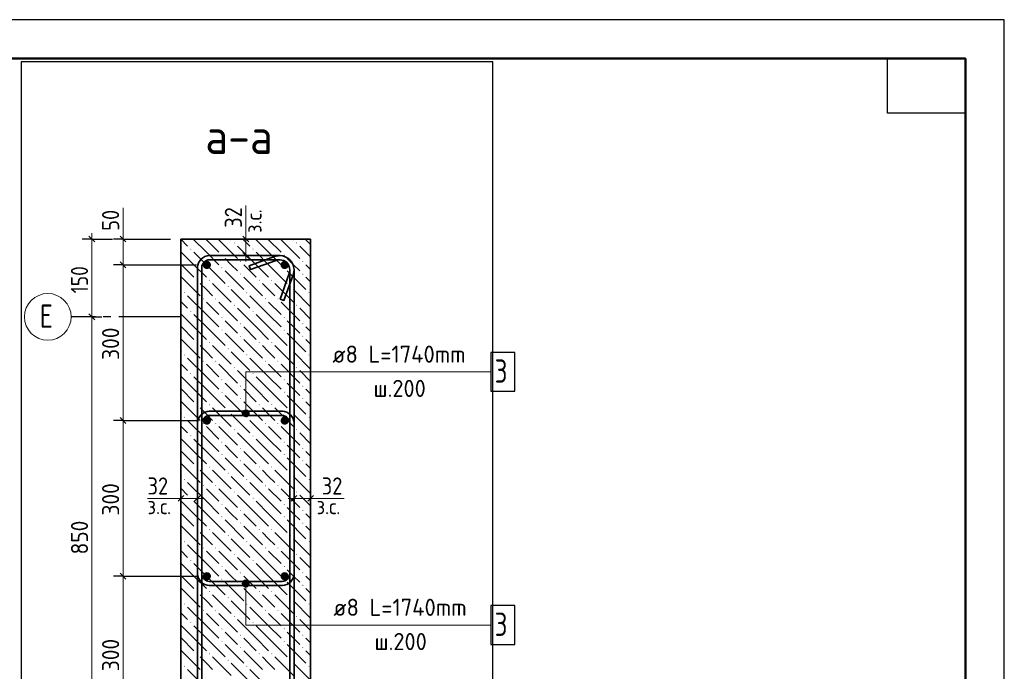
# Model space of a CAD drawing. Header units: millimetres. Extents: x 0 to 42000, y 0 to 29700.
# Tile 17 of 17: x 29348 to 42000, y 21328 to 29700. Entities that reach past the tile are written whole.
import ezdxf

# ---------------------------------------------------------------- set-up
doc = ezdxf.new("R2010")
doc.units = ezdxf.units.MM
doc.linetypes.add('______2', pattern=[270, 200, -70])
doc.linetypes.add('______5', pattern=[1100, 800, -100, 100, -100])
for name, color, linetype, lineweight in [('S1 Продольная арматура', 52, 'Continuous', 25), ('Standard', 7, 'Continuous', 25), ('Заголовок чертежа', 7, 'Continuous', 25), ('Оси', 7, '______5', 13), ('Позиционная метка линия выноска', 7, 'Continuous', 13), ('Размерная выноска', 7, 'Continuous', 13), ('Хомут', 52, 'Continuous', 25)]:
    doc.layers.add(name, color=color, linetype=linetype, lineweight=lineweight)
doc.layers.add('ЖБ Пилон', color=7, linetype='______2', lineweight=13, true_color=0xa0a0a0)
doc.styles.add('ISOCPEUR', font='txt')

msp = doc.modelspace()

# ---------------------------------------------------------------- hatches: boundary and pattern name
at = {"layer": 'S1 Продольная арматура', "linetype": 'Continuous', "lineweight": 18, "transparency": 33554687}
for points in [[(31806, 26549), (31802, 26569), (31791, 26587), (31773, 26598), (31753, 26602), (31732, 26598), (31715, 26587), (31704, 26569), (31699, 26549), (31704, 26529), (31715, 26511), (31732, 26500), (31753, 26496), (31773, 26500), (31791, 26511), (31802, 26529)], [(32806, 26549), (32802, 26569), (32791, 26587), (32773, 26598), (32753, 26602), (32732, 26598), (32715, 26587), (32704, 26569), (32699, 26549), (32704, 26529), (32715, 26511), (32732, 26500), (32753, 26496), (32773, 26500), (32791, 26511), (32802, 26529)], [(31806, 24549), (31802, 24569), (31791, 24587), (31773, 24598), (31753, 24602), (31732, 24598), (31715, 24587), (31704, 24569), (31699, 24549), (31704, 24529), (31715, 24511), (31732, 24500), (31753, 24496), (31773, 24500), (31791, 24511), (31802, 24529)], [(32806, 24549), (32802, 24569), (32791, 24587), (32773, 24598), (32753, 24602), (32732, 24598), (32715, 24587), (32704, 24569), (32699, 24549), (32704, 24529), (32715, 24511), (32732, 24500), (32753, 24496), (32773, 24500), (32791, 24511), (32802, 24529)], [(31806, 22549), (31802, 22569), (31791, 22587), (31773, 22598), (31753, 22602), (31732, 22598), (31715, 22587), (31704, 22569), (31699, 22549), (31704, 22529), (31715, 22511), (31732, 22500), (31753, 22496), (31773, 22500), (31791, 22511), (31802, 22529)], [(32806, 22549), (32802, 22569), (32791, 22587), (32773, 22598), (32753, 22602), (32732, 22598), (32715, 22587), (32704, 22569), (32699, 22549), (32704, 22529), (32715, 22511), (32732, 22500), (32753, 22496), (32773, 22500), (32791, 22511), (32802, 22529)]]:
    msp.add_hatch(color=7, dxfattribs=at).paths.add_polyline_path(points)
at = {"layer": 'ЖБ Пилон', "linetype": 'Continuous', "lineweight": 18, "transparency": 33554687}
for points in [[(32100, 26832), (32106, 26839), (32113, 26832), (32106, 26826)], [(32900, 26832), (32906, 26839), (32913, 26832), (32906, 26826)], [(31540, 26752), (31546, 26759), (31553, 26752), (31546, 26746)], [(32340, 26752), (32346, 26759), (32353, 26752), (32346, 26746)], [(31940, 26672), (31946, 26679), (31953, 26672), (31946, 26666)], [(32180, 26592), (32186, 26599), (32193, 26592), (32186, 26586)], [(32740, 26672), (32746, 26679), (32753, 26672), (32746, 26666)], [(32980, 26592), (32986, 26599), (32993, 26592), (32986, 26586)], [(31940, 26512), (31946, 26519), (31953, 26512), (31946, 26506)], [(32740, 26512), (32746, 26519), (32753, 26512), (32746, 26506)], [(31620, 26352), (31626, 26359), (31633, 26352), (31626, 26346)], [(31780, 26352), (31786, 26359), (31793, 26352), (31786, 26346)], [(32180, 26432), (32186, 26439), (32193, 26432), (32186, 26426)], [(32420, 26352), (32426, 26359), (32433, 26352), (32426, 26346)], [(32580, 26352), (32586, 26359), (32593, 26352), (32586, 26346)], [(32980, 26432), (32986, 26439), (32993, 26432), (32986, 26426)], [(31460, 26192), (31466, 26199), (31473, 26192), (31466, 26186)], [(32020, 26272), (32026, 26279), (32033, 26272), (32026, 26266)], [(32260, 26192), (32266, 26199), (32273, 26192), (32266, 26186)], [(32820, 26272), (32826, 26279), (32833, 26272), (32826, 26266)], [(33060, 26192), (33066, 26199), (33073, 26192), (33066, 26186)], [(31700, 26112), (31706, 26119), (31713, 26112), (31706, 26106)], [(31860, 26112), (31866, 26119), (31873, 26112), (31866, 26106)], [(32500, 26112), (32506, 26119), (32513, 26112), (32506, 26106)], [(32660, 26112), (32666, 26119), (32673, 26112), (32666, 26106)], [(31540, 25952), (31546, 25959), (31553, 25952), (31546, 25946)], [(32100, 26032), (32106, 26039), (32113, 26032), (32106, 26026)], [(32340, 25952), (32346, 25959), (32353, 25952), (32346, 25946)], [(32900, 26032), (32906, 26039), (32913, 26032), (32906, 26026)], [(31940, 25872), (31946, 25879), (31953, 25872), (31946, 25866)], [(32740, 25872), (32746, 25879), (32753, 25872), (32746, 25866)], [(31940, 25712), (31946, 25719), (31953, 25712), (31946, 25706)], [(32180, 25792), (32186, 25799), (32193, 25792), (32186, 25786)], [(32740, 25712), (32746, 25719), (32753, 25712), (32746, 25706)], [(32980, 25792), (32986, 25799), (32993, 25792), (32986, 25786)], [(31620, 25552), (31626, 25559), (31633, 25552), (31626, 25546)], [(31780, 25552), (31786, 25559), (31793, 25552), (31786, 25546)], [(32180, 25632), (32186, 25639), (32193, 25632), (32186, 25626)], [(32420, 25552), (32426, 25559), (32433, 25552), (32426, 25546)], [(32580, 25552), (32586, 25559), (32593, 25552), (32586, 25546)], [(32980, 25632), (32986, 25639), (32993, 25632), (32986, 25626)], [(32020, 25472), (32026, 25479), (32033, 25472), (32026, 25466)], [(32820, 25472), (32826, 25479), (32833, 25472), (32826, 25466)], [(31460, 25392), (31466, 25399), (31473, 25392), (31466, 25386)], [(31700, 25312), (31706, 25319), (31713, 25312), (31706, 25306)], [(31860, 25312), (31866, 25319), (31873, 25312), (31866, 25306)], [(32260, 25392), (32266, 25399), (32273, 25392), (32266, 25386)], [(32500, 25312), (32506, 25319), (32513, 25312), (32506, 25306)], [(32660, 25312), (32666, 25319), (32673, 25312), (32666, 25306)], [(33060, 25392), (33066, 25399), (33073, 25392), (33066, 25386)], [(32100, 25232), (32106, 25239), (32113, 25232), (32106, 25226)], [(32900, 25232), (32906, 25239), (32913, 25232), (32906, 25226)], [(31540, 25152), (31546, 25159), (31553, 25152), (31546, 25146)], [(31940, 25072), (31946, 25079), (31953, 25072), (31946, 25066)], [(32340, 25152), (32346, 25159), (32353, 25152), (32346, 25146)], [(32740, 25072), (32746, 25079), (32753, 25072), (32746, 25066)], [(32180, 24992), (32186, 24999), (32193, 24992), (32186, 24986)], [(32980, 24992), (32986, 24999), (32993, 24992), (32986, 24986)], [(31940, 24912), (31946, 24919), (31953, 24912), (31946, 24906)], [(32180, 24832), (32186, 24839), (32193, 24832), (32186, 24826)], [(32740, 24912), (32746, 24919), (32753, 24912), (32746, 24906)], [(32980, 24832), (32986, 24839), (32993, 24832), (32986, 24826)], [(31620, 24752), (31626, 24759), (31633, 24752), (31626, 24746)], [(31780, 24752), (31786, 24759), (31793, 24752), (31786, 24746)], [(32020, 24672), (32026, 24679), (32033, 24672), (32026, 24666)], [(32420, 24752), (32426, 24759), (32433, 24752), (32426, 24746)], [(32580, 24752), (32586, 24759), (32593, 24752), (32586, 24746)], [(32820, 24672), (32826, 24679), (32833, 24672), (32826, 24666)], [(31460, 24592), (31466, 24599), (31473, 24592), (31466, 24586)], [(32260, 24592), (32266, 24599), (32273, 24592), (32266, 24586)], [(33060, 24592), (33066, 24599), (33073, 24592), (33066, 24586)], [(31700, 24512), (31706, 24519), (31713, 24512), (31706, 24506)], [(31860, 24512), (31866, 24519), (31873, 24512), (31866, 24506)], [(32100, 24432), (32106, 24439), (32113, 24432), (32106, 24426)], [(32500, 24512), (32506, 24519), (32513, 24512), (32506, 24506)], [(32660, 24512), (32666, 24519), (32673, 24512), (32666, 24506)], [(32900, 24432), (32906, 24439), (32913, 24432), (32906, 24426)], [(31540, 24352), (31546, 24359), (31553, 24352), (31546, 24346)], [(32340, 24352), (32346, 24359), (32353, 24352), (32346, 24346)], [(31940, 24272), (31946, 24279), (31953, 24272), (31946, 24266)], [(32180, 24192), (32186, 24199), (32193, 24192), (32186, 24186)], [(32740, 24272), (32746, 24279), (32753, 24272), (32746, 24266)], [(32980, 24192), (32986, 24199), (32993, 24192), (32986, 24186)], [(31940, 24112), (31946, 24119), (31953, 24112), (31946, 24106)], [(32740, 24112), (32746, 24119), (32753, 24112), (32746, 24106)], [(31620, 23952), (31626, 23959), (31633, 23952), (31626, 23946)], [(31780, 23952), (31786, 23959), (31793, 23952), (31786, 23946)], [(32180, 24032), (32186, 24039), (32193, 24032), (32186, 24026)], [(32420, 23952), (32426, 23959), (32433, 23952), (32426, 23946)], [(32580, 23952), (32586, 23959), (32593, 23952), (32586, 23946)], [(32980, 24032), (32986, 24039), (32993, 24032), (32986, 24026)], [(31460, 23792), (31466, 23799), (31473, 23792), (31466, 23786)], [(32020, 23872), (32026, 23879), (32033, 23872), (32026, 23866)], [(32260, 23792), (32266, 23799), (32273, 23792), (32266, 23786)], [(32820, 23872), (32826, 23879), (32833, 23872), (32826, 23866)], [(33060, 23792), (33066, 23799), (33073, 23792), (33066, 23786)], [(31700, 23712), (31706, 23719), (31713, 23712), (31706, 23706)], [(31860, 23712), (31866, 23719), (31873, 23712), (31866, 23706)], [(32500, 23712), (32506, 23719), (32513, 23712), (32506, 23706)], [(32660, 23712), (32666, 23719), (32673, 23712), (32666, 23706)], [(31540, 23552), (31546, 23559), (31553, 23552), (31546, 23546)], [(32100, 23632), (32106, 23639), (32113, 23632), (32106, 23626)], [(32340, 23552), (32346, 23559), (32353, 23552), (32346, 23546)], [(32900, 23632), (32906, 23639), (32913, 23632), (32906, 23626)], [(31940, 23472), (31946, 23479), (31953, 23472), (31946, 23466)], [(32740, 23472), (32746, 23479), (32753, 23472), (32746, 23466)], [(31940, 23312), (31946, 23319), (31953, 23312), (31946, 23306)], [(32180, 23392), (32186, 23399), (32193, 23392), (32186, 23386)], [(32740, 23312), (32746, 23319), (32753, 23312), (32746, 23306)], [(32980, 23392), (32986, 23399), (32993, 23392), (32986, 23386)], [(31620, 23152), (31626, 23159), (31633, 23152), (31626, 23146)], [(31780, 23152), (31786, 23159), (31793, 23152), (31786, 23146)], [(32180, 23232), (32186, 23239), (32193, 23232), (32186, 23226)], [(32420, 23152), (32426, 23159), (32433, 23152), (32426, 23146)], [(32580, 23152), (32586, 23159), (32593, 23152), (32586, 23146)], [(32980, 23232), (32986, 23239), (32993, 23232), (32986, 23226)], [(32020, 23072), (32026, 23079), (32033, 23072), (32026, 23066)], [(32820, 23072), (32826, 23079), (32833, 23072), (32826, 23066)], [(31460, 22992), (31466, 22999), (31473, 22992), (31466, 22986)], [(31700, 22912), (31706, 22919), (31713, 22912), (31706, 22906)], [(31860, 22912), (31866, 22919), (31873, 22912), (31866, 22906)], [(32260, 22992), (32266, 22999), (32273, 22992), (32266, 22986)], [(32500, 22912), (32506, 22919), (32513, 22912), (32506, 22906)], [(32660, 22912), (32666, 22919), (32673, 22912), (32666, 22906)], [(33060, 22992), (33066, 22999), (33073, 22992), (33066, 22986)], [(32100, 22832), (32106, 22839), (32113, 22832), (32106, 22826)], [(32900, 22832), (32906, 22839), (32913, 22832), (32906, 22826)], [(31540, 22752), (31546, 22759), (31553, 22752), (31546, 22746)], [(31940, 22672), (31946, 22679), (31953, 22672), (31946, 22666)], [(32340, 22752), (32346, 22759), (32353, 22752), (32346, 22746)], [(32740, 22672), (32746, 22679), (32753, 22672), (32746, 22666)], [(32180, 22592), (32186, 22599), (32193, 22592), (32186, 22586)], [(32980, 22592), (32986, 22599), (32993, 22592), (32986, 22586)], [(31940, 22512), (31946, 22519), (31953, 22512), (31946, 22506)], [(32180, 22432), (32186, 22439), (32193, 22432), (32186, 22426)], [(32740, 22512), (32746, 22519), (32753, 22512), (32746, 22506)], [(32980, 22432), (32986, 22439), (32993, 22432), (32986, 22426)], [(31620, 22352), (31626, 22359), (31633, 22352), (31626, 22346)], [(31780, 22352), (31786, 22359), (31793, 22352), (31786, 22346)], [(32020, 22272), (32026, 22279), (32033, 22272), (32026, 22266)], [(32420, 22352), (32426, 22359), (32433, 22352), (32426, 22346)], [(32580, 22352), (32586, 22359), (32593, 22352), (32586, 22346)], [(32820, 22272), (32826, 22279), (32833, 22272), (32826, 22266)], [(31460, 22192), (31466, 22199), (31473, 22192), (31466, 22186)], [(32260, 22192), (32266, 22199), (32273, 22192), (32266, 22186)], [(33060, 22192), (33066, 22199), (33073, 22192), (33066, 22186)], [(31700, 22112), (31706, 22119), (31713, 22112), (31706, 22106)], [(31860, 22112), (31866, 22119), (31873, 22112), (31866, 22106)], [(32100, 22032), (32106, 22039), (32113, 22032), (32106, 22026)], [(32500, 22112), (32506, 22119), (32513, 22112), (32506, 22106)], [(32660, 22112), (32666, 22119), (32673, 22112), (32666, 22106)], [(32900, 22032), (32906, 22039), (32913, 22032), (32906, 22026)], [(31540, 21952), (31546, 21959), (31553, 21952), (31546, 21946)], [(32340, 21952), (32346, 21959), (32353, 21952), (32346, 21946)], [(31940, 21872), (31946, 21879), (31953, 21872), (31946, 21866)], [(32180, 21792), (32186, 21799), (32193, 21792), (32186, 21786)], [(32740, 21872), (32746, 21879), (32753, 21872), (32746, 21866)], [(32980, 21792), (32986, 21799), (32993, 21792), (32986, 21786)], [(31940, 21712), (31946, 21719), (31953, 21712), (31946, 21706)], [(32180, 21632), (32186, 21639), (32193, 21632), (32186, 21626)], [(32740, 21712), (32746, 21719), (32753, 21712), (32746, 21706)], [(32980, 21632), (32986, 21639), (32993, 21632), (32986, 21626)], [(31620, 21552), (31626, 21559), (31633, 21552), (31626, 21546)], [(31780, 21552), (31786, 21559), (31793, 21552), (31786, 21546)], [(32420, 21552), (32426, 21559), (32433, 21552), (32426, 21546)], [(32580, 21552), (32586, 21559), (32593, 21552), (32586, 21546)], [(31460, 21392), (31466, 21399), (31473, 21392), (31466, 21386)], [(32020, 21472), (32026, 21479), (32033, 21472), (32026, 21466)], [(32260, 21392), (32266, 21399), (32273, 21392), (32266, 21386)], [(32820, 21472), (32826, 21479), (32833, 21472), (32826, 21466)], [(33060, 21392), (33066, 21399), (33073, 21392), (33066, 21386)]]:
    msp.add_hatch(color=7, dxfattribs=at).paths.add_polyline_path(points, flags=16)
at = {"layer": 'Позиционная метка линия выноска', "linetype": 'Continuous', "lineweight": 13, "transparency": 33554687}
for points in [[(32275, 24681), (32230, 24681), (32214, 24665)], [(32275, 24681), (32214, 24665), (32292, 24665)], [(32230, 24681), (32275, 24681), (32253, 24687)], [(32292, 24665), (32214, 24665), (32208, 24642)], [(32292, 24665), (32208, 24642), (32298, 24642)], [(32298, 24642), (32208, 24642), (32214, 24620)], [(32298, 24642), (32214, 24620), (32292, 24620)], [(32292, 24620), (32214, 24620), (32230, 24604)], [(32292, 24620), (32230, 24604), (32275, 24604)], [(32275, 24604), (32230, 24604), (32253, 24597)], [(32208, 22456), (32298, 22456), (32292, 22478)], [(32208, 22456), (32292, 22478), (32214, 22478)], [(32214, 22433), (32298, 22456), (32208, 22456)], [(32214, 22478), (32292, 22478), (32275, 22494)], [(32214, 22478), (32275, 22494), (32230, 22494)], [(32214, 22433), (32292, 22433), (32298, 22456)], [(32230, 22417), (32292, 22433), (32214, 22433)], [(32230, 22494), (32275, 22494), (32253, 22501)], [(32230, 22417), (32275, 22417), (32292, 22433)], [(32275, 22417), (32230, 22417), (32253, 22411)]]:
    msp.add_hatch(color=7, dxfattribs=at).paths.add_polyline_path(points)

# ---------------------------------------------------------------- linework, layer by layer
at = {"layer": 'Standard', "color": 7, "linetype": 'Continuous', "lineweight": 35, "transparency": 33554687}
for p, q in [((41500, 27600), (41500, 20500)), ((41500, 27200), (41500, 20100))]:
    msp.add_line(p, q, dxfattribs=at)
at = {"layer": 'Standard', "color": 7, "linetype": 'Continuous', "lineweight": 50, "transparency": 33554687}
msp.add_line((41500, 27100), (41500, 23200), dxfattribs=at)
at = {"layer": 'Standard', "color": 7, "linetype": 'Continuous', "lineweight": 13, "transparency": 33554687}
for p, q in [((30276, 26882), (30276, 26957)), ((30676, 26882), (30676, 26957)), ((32253, 26882), (32253, 26957)), ((30676, 26882), (30676, 26549)), ((32253, 26669), (32253, 26882)), ((32253, 26669), (32253, 26594)), ((30676, 26549), (30676, 24549)), ((30276, 25882), (30276, 20216)), ((30676, 24549), (30676, 22549)), ((31419, 23549), (31344, 23549)), ((31633, 23549), (31419, 23549)), ((31633, 23549), (31708, 23549)), ((32873, 23549), (32798, 23549)), ((32873, 23549), (33086, 23549)), ((33086, 23549), (33161, 23549)), ((30676, 22549), (30676, 20549))]:
    msp.add_line(p, q, dxfattribs=at)
at = {"layer": 'Standard', "color": 7, "linetype": 'Continuous', "lineweight": -3, "transparency": 33554687}
for p, q in [((30276, 26882), (30151, 26882)), ((30276, 26882), (30401, 26882)), ((30276, 26882), (30542, 26882)), ((30676, 26882), (30551, 26882)), ((30676, 26882), (30801, 26882)), ((30676, 26882), (31286, 26882)), ((32253, 26882), (32128, 26882)), ((32253, 26882), (32378, 26882)), ((32253, 26669), (32128, 26669)), ((32253, 26669), (32378, 26669)), ((30676, 26549), (30551, 26549)), ((30676, 26549), (30801, 26549)), ((30676, 26549), (31619, 26549)), ((30276, 25882), (30151, 25882)), ((30276, 25882), (30401, 25882)), ((30676, 24549), (30551, 24549)), ((30676, 24549), (30801, 24549)), ((30676, 24549), (31619, 24549)), ((31419, 23549), (31419, 23674)), ((31633, 23549), (31633, 23674)), ((32873, 23549), (32873, 23674)), ((33086, 23549), (33086, 23674)), ((31419, 23549), (31419, 23424)), ((31633, 23549), (31633, 23424)), ((32873, 23549), (32873, 23424)), ((33086, 23549), (33086, 23424)), ((30676, 22549), (30551, 22549)), ((30676, 22549), (30801, 22549)), ((30676, 22549), (31619, 22549))]:
    msp.add_line(p, q, dxfattribs=at)
at = {"layer": 'Standard', "color": 7, "linetype": 'Continuous', "lineweight": 25, "transparency": 33554687}
for p, q in [((30238, 26920), (30313, 26845)), ((30638, 26920), (30713, 26845)), ((32290, 26845), (32215, 26920)), ((32290, 26632), (32215, 26707)), ((30638, 26587), (30713, 26512)), ((30238, 25920), (30313, 25845)), ((30638, 24587), (30713, 24512)), ((31457, 23587), (31382, 23512)), ((31670, 23587), (31595, 23512)), ((32835, 23512), (32910, 23587)), ((33049, 23512), (33124, 23587)), ((30638, 22587), (30713, 22512))]:
    msp.add_line(p, q, dxfattribs=at)
for points in [[(0, 0), (42000, 0), (42000, 29700), (0, 29700), (0, 0)], [(41500, 29200), (41500, 28500), (40500, 28500), (40500, 29200), (41500, 29200)]]:
    msp.add_lwpolyline(points, close=True, dxfattribs=at)
at = {"layer": 'Standard', "color": 7, "linetype": 'Continuous', "lineweight": 50, "transparency": 33554687}
msp.add_lwpolyline([(2000, 29200), (41500, 29200), (41500, 500), (2000, 500), (2000, 29200)], close=True, dxfattribs=at)
at = {"layer": 'Standard', "color": 7, "linetype": 'Continuous', "lineweight": 13, "transparency": 33554687}
for points in [[(41500, 29200), (23000, 29200), (23000, 6000), (41500, 6000), (41500, 29200)], [(30276, 26882), (30276, 26085), (30276, 26085), (30276, 25882)]]:
    msp.add_lwpolyline(points, dxfattribs=at)
at = {"layer": 'Standard', "color": 254, "linetype": 'Continuous', "lineweight": 25, "true_color": 0xc4c4ff, "transparency": 33554687}
msp.add_lwpolyline([(29367, 17297), (35429, 17297), (35429, 29158), (29367, 29158), (29367, 17297)], dxfattribs=at)
at = {"layer": 'Standard', "color": 7, "linetype": 'Continuous', "lineweight": -3, "transparency": 33554687}
msp.add_lwpolyline([(30276, 25882), (30259, 25882), (30259, 25882), (30142, 25882)], dxfattribs=at)
at = {"layer": 'ЖБ Пилон', "color": 7, "linetype": 'Continuous', "lineweight": 35, "transparency": 33554687}
for p, q in [((31419, 26882), (31419, 20216)), ((33086, 26882), (31419, 26882)), ((33086, 20216), (33086, 26882))]:
    msp.add_line(p, q, dxfattribs=at)
at = {"layer": 'ЖБ Пилон', "color": 9, "linetype": 'Continuous', "lineweight": 18, "true_color": 0xc7c7c7, "transparency": 33554687}
for p, q in [((31419, 26879), (31506, 26792)), ((31746, 26712), (31576, 26882)), ((31746, 26872), (31906, 26712)), ((31906, 26872), (32146, 26632)), ((32056, 26882), (32066, 26872)), ((32216, 26882), (32306, 26792)), ((32546, 26712), (32376, 26882)), ((32546, 26872), (32706, 26712)), ((32706, 26872), (32946, 26632)), ((32856, 26882), (32866, 26872)), ((33016, 26882), (33086, 26812)), ((31586, 26552), (31419, 26719)), ((31586, 26712), (31746, 26552)), ((31746, 26712), (31906, 26552)), ((32386, 26552), (32146, 26792)), ((32386, 26712), (32546, 26552)), ((32546, 26712), (32706, 26552)), ((33086, 26652), (32946, 26792)), ((32066, 26552), (31986, 26632)), ((32866, 26552), (32786, 26632)), ((31426, 26552), (31586, 26392)), ((31586, 26552), (31746, 26392)), ((31746, 26552), (31986, 26312)), ((31986, 26472), (32226, 26232)), ((32146, 26472), (32066, 26552)), ((32226, 26552), (32386, 26392)), ((32386, 26552), (32546, 26392)), ((32546, 26552), (32786, 26312)), ((32786, 26472), (33026, 26232)), ((32946, 26472), (32866, 26552)), ((33026, 26552), (33086, 26492)), ((31426, 26392), (31666, 26152)), ((32226, 26392), (32466, 26152)), ((33026, 26392), (33086, 26332)), ((31419, 26239), (31426, 26232)), ((31746, 26232), (31666, 26312)), ((31826, 26152), (31746, 26232)), ((31826, 26312), (32066, 26072)), ((32066, 26232), (32306, 25992)), ((32546, 26232), (32466, 26312)), ((32626, 26152), (32546, 26232)), ((32626, 26312), (32866, 26072)), ((32866, 26232), (33086, 26012)), ((31419, 26079), (31506, 25992)), ((31746, 25912), (31506, 26152)), ((31746, 26072), (31906, 25912)), ((31906, 26072), (32146, 25832)), ((32546, 25912), (32306, 26152)), ((32546, 26072), (32706, 25912)), ((32706, 26072), (32946, 25832)), ((32386, 25752), (32146, 25992)), ((33086, 25852), (32946, 25992)), ((31586, 25752), (31419, 25919)), ((31586, 25912), (31746, 25752)), ((31746, 25912), (31906, 25752)), ((32066, 25752), (31986, 25832)), ((32386, 25912), (32546, 25752)), ((32546, 25912), (32706, 25752)), ((32866, 25752), (32786, 25832)), ((31426, 25752), (31586, 25592)), ((31586, 25752), (31746, 25592)), ((31746, 25752), (31986, 25512)), ((32146, 25672), (32066, 25752)), ((32226, 25752), (32386, 25592)), ((32386, 25752), (32546, 25592)), ((32546, 25752), (32786, 25512)), ((32946, 25672), (32866, 25752)), ((33026, 25752), (33086, 25692)), ((31426, 25592), (31666, 25352)), ((31986, 25672), (32226, 25432)), ((32226, 25592), (32466, 25352)), ((32786, 25672), (33026, 25432)), ((33026, 25592), (33086, 25532)), ((31419, 25439), (31426, 25432)), ((31746, 25432), (31666, 25512)), ((31826, 25352), (31746, 25432)), ((31826, 25512), (32066, 25272)), ((32066, 25432), (32306, 25192)), ((32546, 25432), (32466, 25512)), ((32626, 25352), (32546, 25432)), ((32626, 25512), (32866, 25272)), ((32866, 25432), (33086, 25212)), ((31746, 25112), (31506, 25352)), ((32546, 25112), (32306, 25352)), ((31419, 25279), (31506, 25192)), ((31746, 25272), (31906, 25112)), ((31906, 25272), (32146, 25032)), ((32386, 24952), (32146, 25192)), ((32546, 25272), (32706, 25112)), ((32706, 25272), (32946, 25032)), ((33086, 25052), (32946, 25192)), ((31586, 24952), (31419, 25119)), ((31586, 25112), (31746, 24952)), ((31746, 25112), (31906, 24952)), ((32386, 25112), (32546, 24952)), ((32546, 25112), (32706, 24952)), ((31426, 24952), (31586, 24792)), ((31586, 24952), (31746, 24792)), ((31746, 24952), (31986, 24712)), ((32066, 24952), (31986, 25032)), ((32146, 24872), (32066, 24952)), ((32226, 24952), (32386, 24792)), ((32386, 24952), (32546, 24792)), ((32546, 24952), (32786, 24712)), ((32866, 24952), (32786, 25032)), ((32946, 24872), (32866, 24952)), ((33026, 24952), (33086, 24892)), ((31986, 24872), (32226, 24632)), ((32786, 24872), (33026, 24632)), ((31426, 24792), (31666, 24552)), ((31746, 24632), (31666, 24712)), ((31826, 24712), (32066, 24472)), ((32226, 24792), (32466, 24552)), ((32546, 24632), (32466, 24712)), ((32626, 24712), (32866, 24472)), ((33026, 24792), (33086, 24732)), ((31419, 24639), (31426, 24632)), ((31746, 24312), (31506, 24552)), ((31826, 24552), (31746, 24632)), ((32066, 24632), (32306, 24392)), ((32546, 24312), (32306, 24552)), ((32626, 24552), (32546, 24632)), ((32866, 24632), (33086, 24412)), ((31419, 24479), (31506, 24392)), ((31746, 24472), (31906, 24312)), ((31906, 24472), (32146, 24232)), ((32546, 24472), (32706, 24312)), ((32706, 24472), (32946, 24232)), ((31586, 24152), (31419, 24319)), ((31586, 24312), (31746, 24152)), ((31746, 24312), (31906, 24152)), ((32386, 24152), (32146, 24392)), ((32386, 24312), (32546, 24152)), ((32546, 24312), (32706, 24152)), ((33086, 24252), (32946, 24392)), ((32066, 24152), (31986, 24232)), ((32866, 24152), (32786, 24232)), ((31426, 24152), (31586, 23992)), ((31586, 24152), (31746, 23992)), ((31746, 24152), (31986, 23912)), ((31986, 24072), (32226, 23832)), ((32146, 24072), (32066, 24152)), ((32226, 24152), (32386, 23992)), ((32386, 24152), (32546, 23992)), ((32546, 24152), (32786, 23912)), ((32786, 24072), (33026, 23832)), ((32946, 24072), (32866, 24152)), ((33026, 24152), (33086, 24092)), ((31426, 23992), (31666, 23752)), ((32226, 23992), (32466, 23752)), ((33026, 23992), (33086, 23932)), ((31419, 23839), (31426, 23832)), ((31746, 23832), (31666, 23912)), ((31826, 23752), (31746, 23832)), ((31826, 23912), (32066, 23672)), ((32066, 23832), (32306, 23592)), ((32546, 23832), (32466, 23912)), ((32626, 23752), (32546, 23832)), ((32626, 23912), (32866, 23672)), ((32866, 23832), (33086, 23612)), ((31419, 23679), (31506, 23592)), ((31746, 23512), (31506, 23752)), ((31746, 23672), (31906, 23512)), ((31906, 23672), (32146, 23432)), ((32546, 23512), (32306, 23752)), ((32546, 23672), (32706, 23512)), ((32706, 23672), (32946, 23432)), ((32386, 23352), (32146, 23592)), ((33086, 23452), (32946, 23592)), ((31586, 23352), (31419, 23519)), ((31586, 23512), (31746, 23352)), ((31746, 23512), (31906, 23352)), ((32066, 23352), (31986, 23432)), ((32386, 23512), (32546, 23352)), ((32546, 23512), (32706, 23352)), ((32866, 23352), (32786, 23432)), ((31426, 23352), (31586, 23192)), ((31586, 23352), (31746, 23192)), ((31746, 23352), (31986, 23112)), ((32146, 23272), (32066, 23352)), ((32226, 23352), (32386, 23192)), ((32386, 23352), (32546, 23192)), ((32546, 23352), (32786, 23112)), ((32946, 23272), (32866, 23352)), ((33026, 23352), (33086, 23292)), ((31426, 23192), (31666, 22952)), ((31986, 23272), (32226, 23032)), ((32226, 23192), (32466, 22952)), ((32786, 23272), (33026, 23032)), ((33026, 23192), (33086, 23132)), ((31419, 23039), (31426, 23032)), ((31746, 23032), (31666, 23112)), ((31826, 22952), (31746, 23032)), ((31826, 23112), (32066, 22872)), ((32066, 23032), (32306, 22792)), ((32546, 23032), (32466, 23112)), ((32626, 22952), (32546, 23032)), ((32626, 23112), (32866, 22872)), ((32866, 23032), (33086, 22812)), ((31746, 22712), (31506, 22952)), ((32546, 22712), (32306, 22952)), ((31419, 22879), (31506, 22792)), ((31746, 22872), (31906, 22712)), ((31906, 22872), (32146, 22632)), ((32386, 22552), (32146, 22792)), ((32546, 22872), (32706, 22712)), ((32706, 22872), (32946, 22632)), ((33086, 22652), (32946, 22792)), ((31586, 22552), (31419, 22719)), ((31586, 22712), (31746, 22552)), ((31746, 22712), (31906, 22552)), ((32386, 22712), (32546, 22552)), ((32546, 22712), (32706, 22552)), ((31426, 22552), (31586, 22392)), ((31586, 22552), (31746, 22392)), ((31746, 22552), (31986, 22312)), ((32066, 22552), (31986, 22632)), ((32146, 22472), (32066, 22552)), ((32226, 22552), (32386, 22392)), ((32386, 22552), (32546, 22392)), ((32546, 22552), (32786, 22312)), ((32866, 22552), (32786, 22632)), ((32946, 22472), (32866, 22552)), ((33026, 22552), (33086, 22492)), ((31986, 22472), (32226, 22232)), ((32786, 22472), (33026, 22232)), ((31426, 22392), (31666, 22152)), ((31746, 22232), (31666, 22312)), ((31826, 22312), (32066, 22072)), ((32226, 22392), (32466, 22152)), ((32546, 22232), (32466, 22312)), ((32626, 22312), (32866, 22072)), ((33026, 22392), (33086, 22332)), ((31419, 22239), (31426, 22232)), ((31746, 21912), (31506, 22152)), ((31826, 22152), (31746, 22232)), ((32066, 22232), (32306, 21992)), ((32546, 21912), (32306, 22152)), ((32626, 22152), (32546, 22232)), ((32866, 22232), (33086, 22012)), ((31419, 22079), (31506, 21992)), ((31746, 22072), (31906, 21912)), ((31906, 22072), (32146, 21832)), ((32546, 22072), (32706, 21912)), ((32706, 22072), (32946, 21832)), ((31586, 21752), (31419, 21919)), ((31586, 21912), (31746, 21752)), ((31746, 21912), (31906, 21752)), ((32386, 21752), (32146, 21992)), ((32386, 21912), (32546, 21752)), ((32546, 21912), (32706, 21752)), ((33086, 21852), (32946, 21992)), ((32066, 21752), (31986, 21832)), ((32866, 21752), (32786, 21832)), ((31426, 21752), (31586, 21592)), ((31586, 21752), (31746, 21592)), ((31746, 21752), (31986, 21512)), ((31986, 21672), (32226, 21432)), ((32146, 21672), (32066, 21752)), ((32226, 21752), (32386, 21592)), ((32386, 21752), (32546, 21592)), ((32546, 21752), (32786, 21512)), ((32786, 21672), (33026, 21432)), ((32946, 21672), (32866, 21752)), ((33026, 21752), (33086, 21692)), ((31426, 21592), (31666, 21352)), ((31746, 21432), (31666, 21512)), ((31826, 21512), (32066, 21272)), ((32226, 21592), (32466, 21352)), ((32546, 21432), (32466, 21512)), ((32626, 21512), (32866, 21272)), ((33026, 21592), (33086, 21532)), ((31419, 21439), (31426, 21432)), ((31826, 21352), (31746, 21432)), ((32066, 21432), (32306, 21192)), ((32626, 21352), (32546, 21432)), ((32866, 21432), (33086, 21212)), ((31746, 21112), (31506, 21352)), ((32546, 21112), (32306, 21352))]:
    msp.add_line(p, q, dxfattribs=at)
at = {"layer": 'Оси', "color": 8, "linetype": '______5', "lineweight": -3, "transparency": 33554687}
msp.add_line((31420, 25882), (30009, 25882), dxfattribs=at)
at = {"layer": 'Оси', "color": 7, "linetype": 'Continuous', "lineweight": 13, "transparency": 33554687}
msp.add_circle((29709, 25882), 300, dxfattribs=at)
at = {"layer": 'Позиционная метка линия выноска', "color": 7, "linetype": 'Continuous', "lineweight": 13, "transparency": 33554687}
for p, q in [((32253, 24687), (32253, 24687)), ((32208, 24642), (32208, 24642)), ((32253, 24597), (32253, 24597)), ((32298, 24642), (32298, 24642)), ((32208, 22456), (32208, 22456)), ((32253, 22501), (32253, 22501)), ((32253, 22411), (32253, 22411)), ((32298, 22456), (32298, 22456))]:
    msp.add_line(p, q, dxfattribs=at)
for points in [[(35401, 25176), (32253, 25176), (32253, 24642)], [(35401, 21922), (32253, 21922), (32253, 22456)]]:
    msp.add_lwpolyline(points, dxfattribs=at)
for centre in [(32253, 24642), (32253, 22456)]:
    msp.add_circle(centre, 45, dxfattribs=at)
at = {"layer": 'Размерная выноска', "color": 7, "linetype": 'Continuous', "lineweight": 13, "transparency": 33554687}
for p, q in [((30676, 27282), (30676, 26882)), ((32253, 26882), (32253, 27313)), ((31419, 23549), (30989, 23549)), ((33086, 23549), (33516, 23549))]:
    msp.add_line(p, q, dxfattribs=at)
at = {"layer": 'Хомут', "color": 7, "linetype": 'Continuous', "lineweight": 35, "transparency": 33554687}
for points in [[(32693, 26111), (32812, 26438), (32814, 26443), (32815, 26448), (32816, 26454), (32817, 26459), (32818, 26465), (32819, 26470), (32819, 26476), (32819, 26481), (32819, 26487), (32816, 26512), (32808, 26536), (32796, 26558), (32780, 26577), (32762, 26592), (32740, 26604), (32715, 26612), (32691, 26616), (31786, 26616), (31767, 26613), (31748, 26607), (31731, 26597), (31717, 26585), (31705, 26571), (31695, 26554), (31689, 26534), (31686, 26516), (31686, 22582), (31689, 22564), (31695, 22545), (31705, 22527), (31717, 22513), (31731, 22501), (31748, 22491), (31767, 22485), (31786, 22482), (32719, 22482), (32738, 22485), (32757, 22491), (32775, 22501), (32789, 22513), (32801, 22527), (32811, 22545), (32817, 22564), (32819, 22582), (32819, 26487), (32816, 26512), (32808, 26536), (32796, 26558), (32780, 26577), (32762, 26592), (32740, 26604), (32715, 26612), (32691, 26616), (32685, 26616), (32679, 26616), (32674, 26615), (32668, 26614), (32663, 26614), (32658, 26613), (32652, 26611), (32647, 26610), (32642, 26608), (32315, 26489), (32297, 26539), (32624, 26658), (32631, 26661), (32639, 26663), (32646, 26665), (32654, 26666), (32661, 26667), (32669, 26668), (32677, 26669), (32684, 26669), (32695, 26669), (32728, 26664), (32761, 26653), (32793, 26636), (32818, 26614), (32840, 26589), (32857, 26558), (32868, 26524), (32873, 26491), (32873, 22579), (32869, 22551), (32860, 22523), (32845, 22497), (32827, 22475), (32805, 22457), (32779, 22442), (32750, 22433), (32723, 22429), (31783, 22429), (31755, 22433), (31727, 22442), (31700, 22457), (31679, 22475), (31661, 22497), (31646, 22523), (31637, 22551), (31633, 22579), (31633, 26519), (31637, 26547), (31646, 26575), (31661, 26601), (31679, 26623), (31700, 26641), (31727, 26656), (31755, 26665), (31783, 26669), (32695, 26669), (32728, 26664), (32761, 26653), (32793, 26636), (32818, 26614), (32840, 26589), (32857, 26558), (32868, 26524), (32873, 26491), (32873, 26480), (32873, 26473), (32872, 26465), (32871, 26458), (32870, 26450), (32868, 26442), (32867, 26435), (32865, 26428), (32862, 26420), (32743, 26093), (32693, 26111)], [(32693, 26111), (32812, 26438), (32814, 26443), (32815, 26448), (32816, 26454), (32817, 26459), (32818, 26465), (32819, 26470), (32819, 26476), (32819, 26481), (32819, 26487), (32816, 26512), (32808, 26536), (32796, 26558), (32780, 26577), (32762, 26592), (32740, 26604), (32715, 26612), (32691, 26616), (31786, 26616), (31767, 26613), (31748, 26607), (31731, 26597), (31717, 26585), (31705, 26571), (31695, 26554), (31689, 26534), (31686, 26516), (31686, 22582), (31689, 22564), (31695, 22545), (31705, 22527), (31717, 22513), (31731, 22501), (31748, 22491), (31767, 22485), (31786, 22482), (32719, 22482), (32738, 22485), (32757, 22491), (32775, 22501), (32789, 22513), (32801, 22527), (32811, 22545), (32817, 22564), (32819, 22582), (32819, 26487), (32816, 26512), (32808, 26536), (32796, 26558), (32780, 26577), (32762, 26592), (32740, 26604), (32715, 26612), (32691, 26616), (32685, 26616), (32679, 26616), (32674, 26615), (32668, 26614), (32663, 26614), (32658, 26613), (32652, 26611), (32647, 26610), (32642, 26608), (32315, 26489), (32297, 26539), (32624, 26658), (32631, 26661), (32639, 26663), (32646, 26665), (32654, 26666), (32661, 26667), (32669, 26668), (32677, 26669), (32684, 26669), (32695, 26669), (32728, 26664), (32761, 26653), (32793, 26636), (32818, 26614), (32840, 26589), (32857, 26558), (32868, 26524), (32873, 26491), (32873, 22579), (32869, 22551), (32860, 22523), (32845, 22497), (32827, 22475), (32805, 22457), (32779, 22442), (32750, 22433), (32723, 22429), (31783, 22429), (31755, 22433), (31727, 22442), (31700, 22457), (31679, 22475), (31661, 22497), (31646, 22523), (31637, 22551), (31633, 22579), (31633, 26519), (31637, 26547), (31646, 26575), (31661, 26601), (31679, 26623), (31700, 26641), (31727, 26656), (31755, 26665), (31783, 26669), (32695, 26669), (32728, 26664), (32761, 26653), (32793, 26636), (32818, 26614), (32840, 26589), (32857, 26558), (32868, 26524), (32873, 26491), (32873, 26480), (32873, 26473), (32872, 26465), (32871, 26458), (32870, 26450), (32868, 26442), (32867, 26435), (32865, 26428), (32862, 26420), (32743, 26093), (32693, 26111)], [(32693, 26111), (32812, 26438), (32814, 26443), (32815, 26448), (32816, 26454), (32817, 26459), (32818, 26465), (32819, 26470), (32819, 26476), (32819, 26481), (32819, 26487), (32816, 26512), (32808, 26536), (32796, 26558), (32780, 26577), (32762, 26592), (32740, 26604), (32715, 26612), (32691, 26616), (31786, 26616), (31767, 26613), (31748, 26607), (31731, 26597), (31717, 26585), (31705, 26571), (31695, 26554), (31689, 26534), (31686, 26516), (31686, 22582), (31689, 22564), (31695, 22545), (31705, 22527), (31717, 22513), (31731, 22501), (31748, 22491), (31767, 22485), (31786, 22482), (32719, 22482), (32738, 22485), (32757, 22491), (32775, 22501), (32789, 22513), (32801, 22527), (32811, 22545), (32817, 22564), (32819, 22582), (32819, 26487), (32816, 26512), (32808, 26536), (32796, 26558), (32780, 26577), (32762, 26592), (32740, 26604), (32715, 26612), (32691, 26616), (32685, 26616), (32679, 26616), (32674, 26615), (32668, 26614), (32663, 26614), (32658, 26613), (32652, 26611), (32647, 26610), (32642, 26608), (32315, 26489), (32297, 26539), (32624, 26658), (32631, 26661), (32639, 26663), (32646, 26665), (32654, 26666), (32661, 26667), (32669, 26668), (32677, 26669), (32684, 26669), (32695, 26669), (32728, 26664), (32761, 26653), (32793, 26636), (32818, 26614), (32840, 26589), (32857, 26558), (32868, 26524), (32873, 26491), (32873, 22579), (32869, 22551), (32860, 22523), (32845, 22497), (32827, 22475), (32805, 22457), (32779, 22442), (32750, 22433), (32723, 22429), (31783, 22429), (31755, 22433), (31727, 22442), (31700, 22457), (31679, 22475), (31661, 22497), (31646, 22523), (31637, 22551), (31633, 22579), (31633, 26519), (31637, 26547), (31646, 26575), (31661, 26601), (31679, 26623), (31700, 26641), (31727, 26656), (31755, 26665), (31783, 26669), (32695, 26669), (32728, 26664), (32761, 26653), (32793, 26636), (32818, 26614), (32840, 26589), (32857, 26558), (32868, 26524), (32873, 26491), (32873, 26480), (32873, 26473), (32872, 26465), (32871, 26458), (32870, 26450), (32868, 26442), (32867, 26435), (32865, 26428), (32862, 26420), (32743, 26093), (32693, 26111)], [(31633, 20579), (31633, 24519), (31637, 24547), (31646, 24575), (31661, 24601), (31679, 24623), (31700, 24641), (31727, 24656), (31755, 24665), (31783, 24669), (32723, 24669), (32750, 24665), (32779, 24656), (32805, 24641), (32827, 24623), (32845, 24601), (32860, 24575), (32869, 24547), (32873, 24519), (32873, 20607)], [(31633, 20579), (31633, 24519), (31637, 24547), (31646, 24575), (31661, 24601), (31679, 24623), (31700, 24641), (31727, 24656), (31755, 24665), (31783, 24669), (32723, 24669), (32750, 24665), (32779, 24656), (32805, 24641), (32827, 24623), (32845, 24601), (32860, 24575), (32869, 24547), (32873, 24519), (32873, 20607)], [(31633, 20579), (31633, 24519), (31637, 24547), (31646, 24575), (31661, 24601), (31679, 24623), (31700, 24641), (31727, 24656), (31755, 24665), (31783, 24669), (32723, 24669), (32750, 24665), (32779, 24656), (32805, 24641), (32827, 24623), (32845, 24601), (32860, 24575), (32869, 24547), (32873, 24519), (32873, 20607)], [(32819, 20611), (32819, 24516), (32817, 24534), (32811, 24554), (32801, 24571), (32789, 24585), (32775, 24597), (32757, 24607), (32738, 24613), (32719, 24616), (31786, 24616), (31767, 24613), (31748, 24607), (31731, 24597), (31717, 24585), (31705, 24571), (31695, 24554), (31689, 24534), (31686, 24516), (31686, 20582)], [(32819, 20611), (32819, 24516), (32817, 24534), (32811, 24554), (32801, 24571), (32789, 24585), (32775, 24597), (32757, 24607), (32738, 24613), (32719, 24616), (31786, 24616), (31767, 24613), (31748, 24607), (31731, 24597), (31717, 24585), (31705, 24571), (31695, 24554), (31689, 24534), (31686, 24516), (31686, 20582)], [(32819, 20611), (32819, 24516), (32817, 24534), (32811, 24554), (32801, 24571), (32789, 24585), (32775, 24597), (32757, 24607), (32738, 24613), (32719, 24616), (31786, 24616), (31767, 24613), (31748, 24607), (31731, 24597), (31717, 24585), (31705, 24571), (31695, 24554), (31689, 24534), (31686, 24516), (31686, 20582)]]:
    msp.add_lwpolyline(points, dxfattribs=at)
at = {"layer": 'Хомут', "color": 7, "linetype": 'Continuous', "lineweight": 25, "transparency": 33554687}
for points in [[(35401, 24926), (35711, 24926), (35711, 25426), (35401, 25426), (35401, 24926)], [(35401, 21672), (35711, 21672), (35711, 22172), (35401, 22172), (35401, 21672)]]:
    msp.add_lwpolyline(points, dxfattribs=at)

# ---------------------------------------------------------------- texts
at = {"layer": 'Standard', "color": 7, "linetype": 'Continuous', "lineweight": 18, "transparency": 33554687, "insert": (32456, 26961), "char_height": 200, "width": 459.94, "attachment_point": 7, "rotation": 90, "style": 'ISOCPEUR'}
msp.add_mtext('\\W0.90;з.с.', dxfattribs=at)
at = {"layer": 'Standard', "color": 7, "linetype": 'Continuous', "lineweight": 25, "transparency": 33554687, "char_height": 220, "attachment_point": 7, "rotation": 90, "style": 'ISOCPEUR'}
for s, insert, width in [('\\W0.87;50', (30626, 26987), 403.92), ('\\W0.87;32', (32203, 27026), 403.93), ('\\W0.83;150', (30226, 26184), 508.57), ('\\W0.91;300', (30626, 25329), 561.99), ('\\W0.91;300', (30626, 23329), 561.99), ('\\W0.91;850', (30226, 22829), 561.99), ('\\W0.91;300', (30626, 21329), 561.99)]:
    msp.add_mtext(s, dxfattribs=dict(at, insert=insert, width=width))
at = {"layer": 'Standard', "color": 7, "linetype": 'Continuous', "lineweight": 25, "transparency": 33554687, "char_height": 220, "attachment_point": 7, "style": 'ISOCPEUR'}
for insert, width in [((30990, 23599), 403.93), ((33229, 23599), 403.92)]:
    msp.add_mtext('\\W0.87;32', dxfattribs=dict(at, insert=insert, width=width))
at = {"layer": 'Standard', "color": 7, "linetype": 'Continuous', "lineweight": 18, "transparency": 33554687, "char_height": 200, "attachment_point": 7, "style": 'ISOCPEUR'}
for insert, width in [((30991, 23346), 459.94), ((33164, 23346), 459.96)]:
    msp.add_mtext('\\W0.90;з.с.', dxfattribs=dict(at, insert=insert, width=width))
at = {"layer": 'Заголовок чертежа', "color": 7, "linetype": 'Continuous', "lineweight": 50, "transparency": 33554687, "insert": (31733, 27975), "char_height": 450, "width": 1241.3, "attachment_point": 7, "style": 'ISOCPEUR'}
msp.add_mtext('\\W0.92;а-а', dxfattribs=at)
at = {"layer": 'Оси', "color": 7, "linetype": 'Continuous', "lineweight": 25, "transparency": 33554687, "insert": (29604, 25742), "char_height": 300, "width": 326.42, "attachment_point": 7, "style": 'ISOCPEUR'}
msp.add_mtext('\\W0.78;Е', dxfattribs=at)
at = {"layer": 'Хомут', "color": 7, "linetype": 'Continuous', "lineweight": 13, "transparency": 33554687, "attachment_point": 7, "style": 'ISOCPEUR'}
for s, insert, char_height, width in [('\\W0.96;ø8 L=1740mm ', (33366, 25293), 220, 2018.39), ('\\W0.78;3', (35451, 25036), 300, 326.41), ('\\W0.95;ш.200 ', (33894, 24853), 220, 962.14), ('\\W0.96;ø8 L=1740mm ', (33379, 22040), 220, 2018.38), ('\\W0.78;3', (35451, 21782), 300, 326.41), ('\\W0.95;ш.200 ', (33907, 21600), 220, 962.14)]:
    msp.add_mtext(s, dxfattribs=dict(at, insert=insert, char_height=char_height, width=width))

doc.saveas('drawing.dxf')
